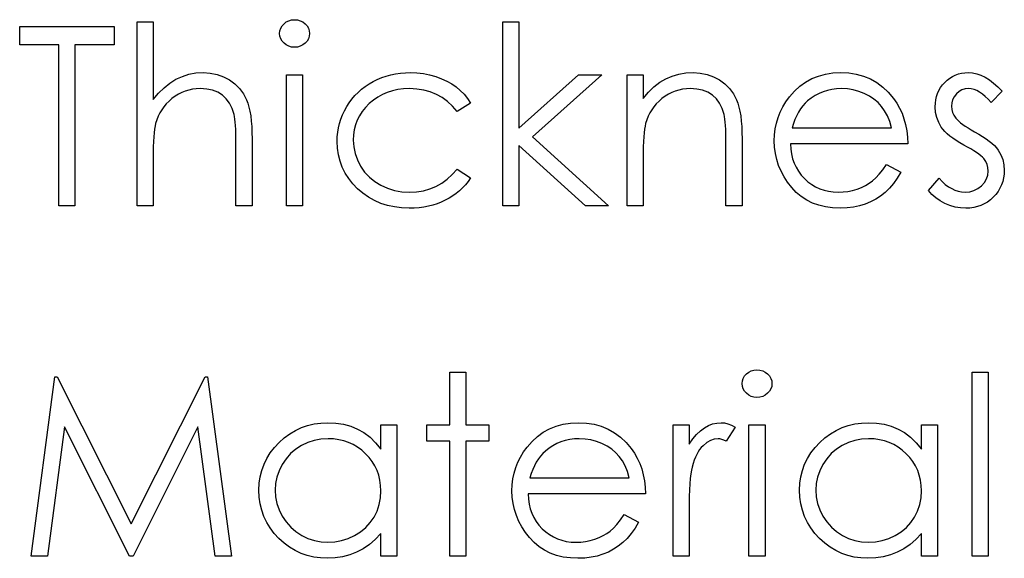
# Model space of a CAD drawing. Header units: inches. Extents: x 1694 to 2505, y -239 to -56.
# Tile 256 of 256: x 1856.741 to 1857.497, y -85.472 to -85.058. Entities that reach past the tile are written whole.
import ezdxf

# ---------------------------------------------------------------- set-up
doc = ezdxf.new("R2010")
doc.units = ezdxf.units.IN
doc.header["$LTSCALE"] = 0.5
doc.header["$MEASUREMENT"] = 0

msp = doc.modelspace()

# ---------------------------------------------------------------- linework, layer by layer
at = {"color": 7, "linetype": 'Continuous'}
for p, q in [((1856.83142, -85.05959), (1856.84378, -85.05959)), ((1856.83142, -85.20091), (1856.83142, -85.05959)), ((1856.84378, -85.05959), (1856.84378, -85.11924)), ((1856.94285, -85.06257), (1856.94432, -85.06094)), ((1856.94432, -85.06094), (1856.94608, -85.05959)), ((1856.94608, -85.05959), (1856.94804, -85.05859)), ((1856.94804, -85.05859), (1856.95011, -85.05801)), ((1856.95011, -85.05801), (1856.95238, -85.05782)), ((1856.95238, -85.05782), (1856.95467, -85.05801)), ((1856.95467, -85.05801), (1856.95679, -85.05859)), ((1856.95679, -85.05859), (1856.95875, -85.05959)), ((1856.95875, -85.05959), (1856.96052, -85.06094)), ((1856.96052, -85.06094), (1856.96201, -85.06257)), ((1857.11231, -85.05959), (1857.12467, -85.05959)), ((1857.11231, -85.20091), (1857.11231, -85.05959)), ((1857.12467, -85.05959), (1857.12467, -85.14129)), ((1856.74132, -85.07725), (1856.74132, -85.06312)), ((1856.74132, -85.06312), (1856.81375, -85.06312)), ((1856.81375, -85.06312), (1856.81375, -85.07725)), ((1856.94095, -85.06847), (1856.94117, -85.06635)), ((1856.94117, -85.07054), (1856.94095, -85.06847)), ((1856.94117, -85.06635), (1856.9418, -85.06439)), ((1856.9418, -85.06439), (1856.94285, -85.06257)), ((1856.96201, -85.06257), (1856.96306, -85.06439)), ((1856.96306, -85.06439), (1856.96369, -85.06635)), ((1856.96369, -85.06635), (1856.96391, -85.06847)), ((1856.96391, -85.06847), (1856.96369, -85.07054)), ((1856.9418, -85.07248), (1856.94117, -85.07054)), ((1856.94285, -85.07427), (1856.9418, -85.07248)), ((1856.94432, -85.0759), (1856.94285, -85.07427)), ((1856.94608, -85.07725), (1856.94432, -85.0759)), ((1856.96052, -85.0759), (1856.95875, -85.07725)), ((1856.96201, -85.07427), (1856.96052, -85.0759)), ((1856.96306, -85.07248), (1856.96201, -85.07427)), ((1856.96369, -85.07054), (1856.96306, -85.07248)), ((1856.77135, -85.07725), (1856.74132, -85.07725)), ((1856.77135, -85.20091), (1856.77135, -85.07725)), ((1856.81375, -85.07725), (1856.78372, -85.07725)), ((1856.78372, -85.07725), (1856.78372, -85.20091)), ((1856.94804, -85.07825), (1856.94608, -85.07725)), ((1856.95011, -85.07883), (1856.94804, -85.07825)), ((1856.95238, -85.07902), (1856.95011, -85.07883)), ((1856.95467, -85.07883), (1856.95238, -85.07902)), ((1856.95679, -85.07825), (1856.95467, -85.07883)), ((1856.95875, -85.07725), (1856.95679, -85.07825)), ((1856.86623, -85.10138), (1856.87133, -85.09975)), ((1856.87133, -85.09975), (1856.8766, -85.09878)), ((1856.8766, -85.09878), (1856.8821, -85.09845)), ((1856.8821, -85.09845), (1856.88767, -85.09881)), ((1856.88767, -85.09881), (1856.89292, -85.09986)), ((1856.89292, -85.09986), (1856.89783, -85.10165)), ((1857.02632, -85.10019), (1857.02997, -85.09942)), ((1857.02997, -85.09942), (1857.03369, -85.09889)), ((1857.03369, -85.09889), (1857.03753, -85.09856)), ((1857.03753, -85.09856), (1857.04148, -85.09845)), ((1857.04148, -85.09845), (1857.04642, -85.09864)), ((1857.04642, -85.09864), (1857.05131, -85.09922)), ((1857.05131, -85.09922), (1857.05608, -85.10016)), ((1857.24243, -85.10113), (1857.24754, -85.09964)), ((1857.24754, -85.09964), (1857.25286, -85.09875)), ((1857.25286, -85.09875), (1857.25838, -85.09845)), ((1857.25838, -85.09845), (1857.26396, -85.09881)), ((1857.26396, -85.09881), (1857.26921, -85.09986)), ((1857.26921, -85.09986), (1857.27412, -85.10165)), ((1857.35464, -85.1011), (1857.36002, -85.09961)), ((1857.36002, -85.09961), (1857.36571, -85.09875)), ((1857.36571, -85.09875), (1857.37172, -85.09845)), ((1857.37172, -85.09845), (1857.37791, -85.09875)), ((1857.37791, -85.09875), (1857.38379, -85.09969)), ((1857.38379, -85.09969), (1857.38933, -85.10124)), ((1857.45981, -85.10033), (1857.46215, -85.0995)), ((1857.46215, -85.0995), (1857.46461, -85.09892)), ((1857.46461, -85.09892), (1857.46718, -85.09856)), ((1857.46718, -85.09856), (1857.46988, -85.09845)), ((1857.46988, -85.09845), (1857.47308, -85.09867)), ((1857.47308, -85.09867), (1857.47628, -85.09933)), ((1857.47628, -85.09933), (1857.47951, -85.10047)), ((1856.85218, -85.11013), (1856.85665, -85.10654)), ((1856.85665, -85.10654), (1856.86134, -85.10364)), ((1856.86134, -85.10364), (1856.86623, -85.10138)), ((1856.89783, -85.10165), (1856.90241, -85.10414)), ((1856.90241, -85.10414), (1856.90655, -85.10723)), ((1856.90655, -85.10723), (1856.91014, -85.11079)), ((1856.94625, -85.10022), (1856.95861, -85.10022)), ((1856.94625, -85.20091), (1856.94625, -85.10022)), ((1856.95861, -85.10022), (1856.95861, -85.20091)), ((1857.00659, -85.10919), (1857.00957, -85.1072)), ((1857.00957, -85.1072), (1857.01269, -85.10538)), ((1857.01269, -85.10538), (1857.01595, -85.10375)), ((1857.01595, -85.10375), (1857.01931, -85.10234)), ((1857.01931, -85.10234), (1857.02276, -85.10116)), ((1857.02276, -85.10116), (1857.02632, -85.10019)), ((1857.05608, -85.10016), (1857.06077, -85.10151)), ((1857.06077, -85.10151), (1857.06524, -85.10317)), ((1857.06524, -85.10317), (1857.06939, -85.10505)), ((1857.06939, -85.10505), (1857.07314, -85.10717)), ((1857.07314, -85.10717), (1857.07656, -85.10952)), ((1857.12467, -85.14129), (1857.1705, -85.10022)), ((1857.18827, -85.10022), (1857.13511, -85.14792)), ((1857.1705, -85.10022), (1857.18827, -85.10022)), ((1857.2077, -85.10022), (1857.22007, -85.10022)), ((1857.20771, -85.20091), (1857.20771, -85.10022)), ((1857.22007, -85.10022), (1857.22007, -85.11838)), ((1857.22838, -85.10935), (1857.23285, -85.10593)), ((1857.23285, -85.10593), (1857.23754, -85.1032)), ((1857.23754, -85.1032), (1857.24243, -85.10113)), ((1857.27412, -85.10165), (1857.2787, -85.10414)), ((1857.2787, -85.10414), (1857.28284, -85.10723)), ((1857.28284, -85.10723), (1857.28643, -85.11082)), ((1857.34034, -85.109), (1857.34478, -85.10579)), ((1857.34478, -85.10579), (1857.34956, -85.10314)), ((1857.34956, -85.10314), (1857.35464, -85.1011)), ((1857.38933, -85.10124), (1857.39455, -85.10339)), ((1857.39455, -85.10339), (1857.39946, -85.10618)), ((1857.39946, -85.10618), (1857.40405, -85.1096)), ((1857.44995, -85.10792), (1857.45163, -85.10599)), ((1857.45163, -85.10599), (1857.45351, -85.10422)), ((1857.45351, -85.10422), (1857.4555, -85.1027)), ((1857.4555, -85.1027), (1857.4576, -85.1014)), ((1857.4576, -85.1014), (1857.45981, -85.10033)), ((1857.47951, -85.10047), (1857.48274, -85.10204)), ((1857.48274, -85.10204), (1857.48595, -85.10405)), ((1857.48595, -85.10405), (1857.48918, -85.10651)), ((1857.48918, -85.10651), (1857.49243, -85.10941)), ((1856.84378, -85.11924), (1856.84787, -85.11435)), ((1856.84787, -85.11435), (1856.85218, -85.11013)), ((1856.86578, -85.11383), (1856.86322, -85.11512)), ((1856.86846, -85.11272), (1856.86578, -85.11383)), ((1856.87119, -85.11189), (1856.86846, -85.11272)), ((1856.87404, -85.11129), (1856.87119, -85.11189)), ((1856.87694, -85.11093), (1856.87404, -85.11129)), ((1856.87992, -85.11082), (1856.87694, -85.11093)), ((1856.88494, -85.11112), (1856.87992, -85.11082)), ((1856.88947, -85.11206), (1856.88494, -85.11112)), ((1856.89347, -85.11361), (1856.88947, -85.11206)), ((1856.89698, -85.11579), (1856.89347, -85.11361)), ((1856.91014, -85.11079), (1856.91312, -85.11487)), ((1856.91312, -85.11487), (1856.91553, -85.11943)), ((1856.99875, -85.11614), (1857.00121, -85.11366)), ((1857.00121, -85.11366), (1857.0038, -85.11134)), ((1857.0038, -85.11134), (1857.00659, -85.10919)), ((1857.02359, -85.11369), (1857.01984, -85.11532)), ((1857.02754, -85.11245), (1857.02359, -85.11369)), ((1857.03168, -85.11153), (1857.02754, -85.11245)), ((1857.03604, -85.11101), (1857.03168, -85.11153)), ((1857.04057, -85.11082), (1857.03604, -85.11101)), ((1857.04623, -85.11109), (1857.04057, -85.11082)), ((1857.05155, -85.11192), (1857.04623, -85.11109)), ((1857.05661, -85.1133), (1857.05155, -85.11192)), ((1857.06135, -85.11523), (1857.05661, -85.1133)), ((1857.07656, -85.10952), (1857.07968, -85.11214)), ((1857.07968, -85.11214), (1857.08255, -85.1151)), ((1857.22007, -85.11838), (1857.22413, -85.11352)), ((1857.22413, -85.11352), (1857.22838, -85.10935)), ((1857.2421, -85.11383), (1857.2395, -85.11512)), ((1857.24478, -85.11272), (1857.2421, -85.11383)), ((1857.24751, -85.11189), (1857.24478, -85.11272)), ((1857.25035, -85.11129), (1857.24751, -85.11189)), ((1857.25325, -85.11093), (1857.25035, -85.11129)), ((1857.25623, -85.11082), (1857.25325, -85.11093)), ((1857.26126, -85.11112), (1857.25623, -85.11082)), ((1857.26578, -85.11206), (1857.26126, -85.11112)), ((1857.26981, -85.11361), (1857.26578, -85.11206)), ((1857.27335, -85.11579), (1857.26981, -85.11361)), ((1857.28643, -85.11082), (1857.28941, -85.1149)), ((1857.28941, -85.1149), (1857.29181, -85.11948)), ((1857.33236, -85.11722), (1857.3362, -85.11283)), ((1857.3362, -85.11283), (1857.34034, -85.109)), ((1857.35513, -85.11452), (1857.3521, -85.11612)), ((1857.35834, -85.11316), (1857.35513, -85.11452)), ((1857.36162, -85.11214), (1857.35834, -85.11316)), ((1857.36507, -85.1114), (1857.36162, -85.11214)), ((1857.36866, -85.11096), (1857.36507, -85.1114)), ((1857.37236, -85.11082), (1857.36866, -85.11096)), ((1857.37689, -85.11104), (1857.37236, -85.11082)), ((1857.3813, -85.11176), (1857.37689, -85.11104)), ((1857.38564, -85.11292), (1857.3813, -85.11176)), ((1857.38983, -85.11457), (1857.38564, -85.11292)), ((1857.39378, -85.11659), (1857.38983, -85.11457)), ((1857.40405, -85.1096), (1857.40833, -85.11363)), ((1857.40833, -85.11363), (1857.41227, -85.11827)), ((1857.44545, -85.11689), (1857.44622, -85.11446)), ((1857.44622, -85.11446), (1857.44725, -85.11217)), ((1857.44725, -85.11217), (1857.44849, -85.10999)), ((1857.44849, -85.10999), (1857.44995, -85.10792)), ((1857.46063, -85.1149), (1857.45895, -85.11703)), ((1857.46265, -85.11311), (1857.46063, -85.1149)), ((1857.46488, -85.11184), (1857.46265, -85.11311)), ((1857.46729, -85.11107), (1857.46488, -85.11184)), ((1857.46988, -85.11082), (1857.46729, -85.11107)), ((1857.47201, -85.11098), (1857.46988, -85.11082)), ((1857.47416, -85.11148), (1857.47201, -85.11098)), ((1857.47631, -85.11231), (1857.47416, -85.11148)), ((1857.47849, -85.11347), (1857.47631, -85.11231)), ((1857.48065, -85.11496), (1857.47849, -85.11347)), ((1857.48285, -85.11678), (1857.48065, -85.11496)), ((1857.49566, -85.11278), (1857.48727, -85.12142)), ((1857.49243, -85.10941), (1857.49566, -85.11278)), ((1856.85391, -85.12255), (1856.85204, -85.12476)), ((1856.85598, -85.12048), (1856.85391, -85.12255)), ((1856.85828, -85.11849), (1856.85598, -85.12048)), ((1856.86071, -85.1167), (1856.85828, -85.11849)), ((1856.86322, -85.11512), (1856.86071, -85.1167)), ((1856.89998, -85.11857), (1856.89698, -85.11579)), ((1856.90247, -85.12197), (1856.89998, -85.11857)), ((1856.90446, -85.126), (1856.90247, -85.12197)), ((1856.91553, -85.11943), (1856.91652, -85.122)), ((1856.91652, -85.122), (1856.91737, -85.12492)), ((1856.99246, -85.12465), (1856.99439, -85.12164)), ((1856.99439, -85.12164), (1856.99649, -85.11882)), ((1856.99649, -85.11882), (1856.99875, -85.11614)), ((1857.00973, -85.12233), (1857.00686, -85.12528)), ((1857.01291, -85.11962), (1857.00973, -85.12233)), ((1857.01628, -85.1173), (1857.01291, -85.11962)), ((1857.01984, -85.11532), (1857.01628, -85.1173)), ((1857.06577, -85.11772), (1857.06135, -85.11523)), ((1857.06988, -85.12075), (1857.06577, -85.11772)), ((1857.07372, -85.12434), (1857.06988, -85.12075)), ((1857.08758, -85.12205), (1857.07722, -85.12848)), ((1857.08255, -85.1151), (1857.0852, -85.11841)), ((1857.0852, -85.11841), (1857.08758, -85.12205)), ((1857.2302, -85.12255), (1857.22832, -85.12476)), ((1857.23227, -85.12048), (1857.2302, -85.12255)), ((1857.23456, -85.11849), (1857.23227, -85.12048)), ((1857.23699, -85.1167), (1857.23456, -85.11849)), ((1857.2395, -85.11512), (1857.23699, -85.1167)), ((1857.27635, -85.11857), (1857.27335, -85.11579)), ((1857.27884, -85.12197), (1857.27635, -85.11857)), ((1857.2808, -85.126), (1857.27884, -85.12197)), ((1857.29181, -85.11948), (1857.29281, -85.12205)), ((1857.29281, -85.12205), (1857.29366, -85.12498)), ((1857.32728, -85.12487), (1857.32966, -85.12098)), ((1857.32966, -85.12098), (1857.33236, -85.11722)), ((1857.34448, -85.12208), (1857.34268, -85.12412)), ((1857.34641, -85.12026), (1857.34448, -85.12208)), ((1857.3492, -85.11805), (1857.34641, -85.12026)), ((1857.3521, -85.11612), (1857.3492, -85.11805)), ((1857.39731, -85.1189), (1857.39378, -85.11659)), ((1857.40046, -85.12153), (1857.39731, -85.1189)), ((1857.40316, -85.12445), (1857.40046, -85.12153)), ((1857.41227, -85.11827), (1857.41481, -85.12189)), ((1857.41481, -85.12189), (1857.41699, -85.1257)), ((1857.44443, -85.12487), (1857.44454, -85.12208)), ((1857.44454, -85.12208), (1857.44487, -85.11943)), ((1857.44487, -85.11943), (1857.44545, -85.11689)), ((1857.45705, -85.12175), (1857.4568, -85.12437)), ((1857.45776, -85.11929), (1857.45705, -85.12175)), ((1857.45895, -85.11703), (1857.45776, -85.11929)), ((1857.48506, -85.11893), (1857.48285, -85.11678)), ((1857.48727, -85.12142), (1857.48506, -85.11893)), ((1856.84889, -85.1295), (1856.84762, -85.13204)), ((1856.85035, -85.12708), (1856.84889, -85.1295)), ((1856.85204, -85.12476), (1856.85035, -85.12708)), ((1856.90595, -85.13064), (1856.90446, -85.126)), ((1856.91737, -85.12492), (1856.91809, -85.12815)), ((1856.91809, -85.12815), (1856.9187, -85.13174)), ((1856.98925, -85.13094), (1856.99074, -85.12777)), ((1856.99074, -85.12777), (1856.99246, -85.12465)), ((1857.00438, -85.1284), (1857.00225, -85.13166)), ((1857.00686, -85.12528), (1857.00438, -85.1284)), ((1857.07722, -85.12848), (1857.07372, -85.12434)), ((1857.22518, -85.1295), (1857.22391, -85.13204)), ((1857.22664, -85.12708), (1857.22518, -85.1295)), ((1857.22832, -85.12476), (1857.22664, -85.12708)), ((1857.28221, -85.13064), (1857.2808, -85.126)), ((1857.29366, -85.12498), (1857.29438, -85.12821)), ((1857.29438, -85.12821), (1857.29499, -85.1318)), ((1857.32367, -85.13301), (1857.32529, -85.12887)), ((1857.32529, -85.12887), (1857.32728, -85.12487)), ((1857.33946, -85.12881), (1857.33802, -85.13152)), ((1857.341, -85.12636), (1857.33946, -85.12881)), ((1857.34268, -85.12412), (1857.341, -85.12636)), ((1857.40554, -85.12777), (1857.40316, -85.12445)), ((1857.40761, -85.1316), (1857.40554, -85.12777)), ((1857.41699, -85.1257), (1857.41887, -85.12975)), ((1857.41887, -85.12975), (1857.42039, -85.134)), ((1857.44471, -85.12912), (1857.44443, -85.12487)), ((1857.44559, -85.13309), (1857.44471, -85.12912)), ((1857.4568, -85.12437), (1857.45702, -85.12674)), ((1857.45702, -85.12674), (1857.45765, -85.12904)), ((1857.45765, -85.12904), (1857.45873, -85.1313)), ((1856.84569, -85.13748), (1856.84525, -85.1395)), ((1856.84654, -85.13472), (1856.84569, -85.13748)), ((1856.84762, -85.13204), (1856.84654, -85.13472)), ((1856.90628, -85.13224), (1856.90595, -85.13064)), ((1856.90658, -85.13422), (1856.90628, -85.13224)), ((1856.90683, -85.13654), (1856.90658, -85.13422)), ((1856.90702, -85.13922), (1856.90683, -85.13654)), ((1856.9187, -85.13174), (1856.91914, -85.13569)), ((1856.91914, -85.13569), (1856.91947, -85.13994)), ((1856.98613, -85.14088), (1856.98696, -85.13751)), ((1856.98696, -85.13751), (1856.98798, -85.1342)), ((1856.98798, -85.1342), (1856.98925, -85.13094)), ((1857.00054, -85.13508), (1856.99919, -85.13864)), ((1857.00225, -85.13166), (1857.00054, -85.13508)), ((1857.22198, -85.13748), (1857.22153, -85.13952)), ((1857.22283, -85.13472), (1857.22198, -85.13748)), ((1857.22391, -85.13204), (1857.22283, -85.13472)), ((1857.28254, -85.13224), (1857.28221, -85.13064)), ((1857.28284, -85.13422), (1857.28254, -85.13224)), ((1857.28309, -85.13654), (1857.28284, -85.13422)), ((1857.28331, -85.13922), (1857.28309, -85.13654)), ((1857.29499, -85.1318), (1857.29543, -85.13572)), ((1857.29543, -85.13572), (1857.29576, -85.13997)), ((1857.32149, -85.14168), (1857.3224, -85.13729)), ((1857.3224, -85.13729), (1857.32367, -85.13301)), ((1857.33551, -85.13751), (1857.33443, -85.14085)), ((1857.33669, -85.13442), (1857.33551, -85.13751)), ((1857.33802, -85.13152), (1857.33669, -85.13442)), ((1857.4094, -85.13596), (1857.40761, -85.1316)), ((1857.41086, -85.14085), (1857.4094, -85.13596)), ((1857.42039, -85.134), (1857.4216, -85.13848)), ((1857.44703, -85.13687), (1857.44559, -85.13309)), ((1857.44904, -85.14038), (1857.44703, -85.13687)), ((1857.45873, -85.1313), (1857.46022, -85.13351)), ((1857.46022, -85.13351), (1857.46119, -85.13464)), ((1857.46119, -85.13464), (1857.4624, -85.1358)), ((1857.4624, -85.1358), (1857.46384, -85.13704)), ((1857.46384, -85.13704), (1857.46552, -85.13831)), ((1856.84453, -85.14469), (1856.84425, -85.14789)), ((1856.84486, -85.1419), (1856.84453, -85.14469)), ((1856.84525, -85.1395), (1856.84486, -85.1419)), ((1856.90719, -85.14228), (1856.90702, -85.13922)), ((1856.9073, -85.14568), (1856.90719, -85.14228)), ((1856.91947, -85.13994), (1856.91969, -85.14455)), ((1856.91969, -85.14455), (1856.91975, -85.14949)), ((1856.98522, -85.14783), (1856.98558, -85.14433)), ((1856.98558, -85.14433), (1856.98613, -85.14088)), ((1856.99825, -85.14237), (1856.99767, -85.14626)), ((1856.99919, -85.13864), (1856.99825, -85.14237)), ((1857.22082, -85.14474), (1857.22054, -85.14794)), ((1857.22115, -85.14195), (1857.22082, -85.14474)), ((1857.22153, -85.13952), (1857.22115, -85.14195)), ((1857.28348, -85.14228), (1857.28331, -85.13922)), ((1857.28359, -85.14568), (1857.28348, -85.14228)), ((1857.29576, -85.13997), (1857.29598, -85.14458)), ((1857.29598, -85.14458), (1857.29604, -85.14949)), ((1857.32096, -85.1462), (1857.32149, -85.14168)), ((1857.33443, -85.14085), (1857.41086, -85.14085)), ((1857.4216, -85.13848), (1857.42249, -85.14317)), ((1857.42249, -85.14317), (1857.42301, -85.14808)), ((1857.45031, -85.14206), (1857.44904, -85.14038)), ((1857.45186, -85.14378), (1857.45031, -85.14206)), ((1857.45362, -85.14549), (1857.45186, -85.14378)), ((1857.46552, -85.13831), (1857.46745, -85.13963)), ((1857.46745, -85.13963), (1857.4696, -85.14099)), ((1857.4696, -85.14099), (1857.47198, -85.14242)), ((1857.47198, -85.14242), (1857.4746, -85.14389)), ((1857.4746, -85.14389), (1857.4778, -85.14571)), ((1856.84406, -85.15145), (1856.84389, -85.15542)), ((1856.84425, -85.14789), (1856.84406, -85.15145)), ((1856.90735, -85.14943), (1856.9073, -85.14568)), ((1856.90738, -85.15355), (1856.90735, -85.14943)), ((1856.91975, -85.14949), (1856.91975, -85.20091)), ((1856.98511, -85.15139), (1856.98522, -85.14783)), ((1856.98536, -85.15664), (1856.98511, -85.15139)), ((1856.99767, -85.14626), (1856.99748, -85.15029)), ((1856.99748, -85.15029), (1856.99784, -85.15556)), ((1857.13511, -85.14792), (1857.19357, -85.20091)), ((1857.22035, -85.1515), (1857.22018, -85.15545)), ((1857.22054, -85.14794), (1857.22035, -85.1515)), ((1857.28364, -85.14943), (1857.28359, -85.14568)), ((1857.28367, -85.15355), (1857.28364, -85.14943)), ((1857.29604, -85.14949), (1857.29604, -85.20091)), ((1857.32077, -85.15084), (1857.32096, -85.1462)), ((1857.32099, -85.15578), (1857.32077, -85.15084)), ((1857.42301, -85.14808), (1857.42323, -85.15322)), ((1857.45566, -85.1472), (1857.45362, -85.14549)), ((1857.45798, -85.14891), (1857.45566, -85.1472)), ((1857.46052, -85.15065), (1857.45798, -85.14891)), ((1857.46334, -85.15239), (1857.46052, -85.15065)), ((1857.4664, -85.15413), (1857.46334, -85.15239)), ((1857.4778, -85.14571), (1857.48073, -85.1475)), ((1857.48073, -85.1475), (1857.48341, -85.1493)), ((1857.48341, -85.1493), (1857.48581, -85.15106)), ((1857.48581, -85.15106), (1857.48793, -85.15283)), ((1856.84381, -85.15976), (1856.84378, -85.16451)), ((1856.84389, -85.15542), (1856.84381, -85.15976)), ((1856.90738, -85.20091), (1856.90738, -85.15355)), ((1856.98611, -85.16169), (1856.98536, -85.15664)), ((1856.99784, -85.15556), (1856.99889, -85.16067)), ((1857.17582, -85.20091), (1857.12467, -85.15451)), ((1857.12467, -85.15451), (1857.12467, -85.20091)), ((1857.2201, -85.15979), (1857.22007, -85.16451)), ((1857.22018, -85.15545), (1857.2201, -85.15979)), ((1857.28367, -85.20091), (1857.28367, -85.15355)), ((1857.3216, -85.16061), (1857.32099, -85.15578)), ((1857.42323, -85.15322), (1857.33313, -85.15322)), ((1857.33313, -85.15322), (1857.33338, -85.15719)), ((1857.33338, -85.15719), (1857.33393, -85.161)), ((1857.46925, -85.15567), (1857.4664, -85.15413)), ((1857.47181, -85.15714), (1857.46925, -85.15567)), ((1857.47413, -85.15852), (1857.47181, -85.15714)), ((1857.47617, -85.15984), (1857.47413, -85.15852)), ((1857.47794, -85.16111), (1857.47617, -85.15984)), ((1857.48793, -85.15283), (1857.48981, -85.15457)), ((1857.48981, -85.15457), (1857.49141, -85.15631)), ((1857.49141, -85.15631), (1857.49274, -85.15802)), ((1857.49274, -85.15802), (1857.49478, -85.16158)), ((1856.84378, -85.16451), (1856.84378, -85.20091)), ((1856.98732, -85.16652), (1856.98611, -85.16169)), ((1856.98906, -85.17119), (1856.98732, -85.16652)), ((1856.99889, -85.16067), (1857.00065, -85.16564)), ((1857.00065, -85.16564), (1857.00311, -85.17044)), ((1857.22007, -85.16451), (1857.22007, -85.20091)), ((1857.32264, -85.16528), (1857.3216, -85.16061)), ((1857.32414, -85.16983), (1857.32264, -85.16528)), ((1857.33393, -85.161), (1857.33482, -85.16462)), ((1857.33482, -85.16462), (1857.33603, -85.16804)), ((1857.47946, -85.16232), (1857.47794, -85.16111)), ((1857.4807, -85.16346), (1857.47946, -85.16232)), ((1857.48167, -85.16451), (1857.4807, -85.16346)), ((1857.48316, -85.16669), (1857.48167, -85.16451)), ((1857.48421, -85.169), (1857.48316, -85.16669)), ((1857.49478, -85.16158), (1857.49627, -85.16536)), ((1857.49627, -85.16536), (1857.49712, -85.16936)), ((1856.99127, -85.17563), (1856.98906, -85.17119)), ((1857.00311, -85.17044), (1857.0062, -85.17488)), ((1857.0062, -85.17488), (1857.00982, -85.17883)), ((1857.07355, -85.17679), (1857.07722, -85.17265)), ((1857.07722, -85.17265), (1857.08758, -85.17944)), ((1857.32601, -85.17428), (1857.32414, -85.16983)), ((1857.3283, -85.17858), (1857.32601, -85.17428)), ((1857.33603, -85.16804), (1857.33752, -85.17127)), ((1857.33752, -85.17127), (1857.33934, -85.17433)), ((1857.33934, -85.17433), (1857.3415, -85.1772)), ((1857.4014, -85.1766), (1857.40413, -85.17317)), ((1857.40413, -85.17317), (1857.40695, -85.16912)), ((1857.40694, -85.16912), (1857.41793, -85.17488)), ((1857.41793, -85.17488), (1857.41523, -85.17949)), ((1857.48484, -85.17149), (1857.48421, -85.169)), ((1857.48473, -85.17729), (1857.48506, -85.17411)), ((1857.48506, -85.17411), (1857.48484, -85.17149)), ((1857.49712, -85.16936), (1857.49743, -85.17359)), ((1857.49743, -85.17359), (1857.49729, -85.17657)), ((1856.99397, -85.17985), (1856.99127, -85.17563)), ((1856.99715, -85.18391), (1856.99397, -85.17985)), ((1857.00982, -85.17883), (1857.01393, -85.18223)), ((1857.01393, -85.18223), (1857.0186, -85.1851)), ((1857.06544, -85.18341), (1857.06961, -85.18038)), ((1857.06961, -85.18038), (1857.07355, -85.17679)), ((1857.0857, -85.18212), (1857.08366, -85.18466)), ((1857.08758, -85.17944), (1857.0857, -85.18212)), ((1857.33104, -85.18275), (1857.3283, -85.17858)), ((1857.33418, -85.18678), (1857.33104, -85.18275)), ((1857.3415, -85.1772), (1857.34395, -85.17991)), ((1857.34395, -85.17991), (1857.34666, -85.18234)), ((1857.34666, -85.18234), (1857.3495, -85.18446)), ((1857.39367, -85.18355), (1857.39626, -85.1817)), ((1857.39626, -85.1817), (1857.39877, -85.17947)), ((1857.39877, -85.17947), (1857.4014, -85.1766)), ((1857.41523, -85.17949), (1857.41233, -85.18363)), ((1857.43913, -85.18904), (1857.44733, -85.17971)), ((1857.44733, -85.17971), (1857.4497, -85.1822)), ((1857.4497, -85.1822), (1857.4521, -85.18435)), ((1857.47987, -85.18548), (1857.48214, -85.18297)), ((1857.48214, -85.18297), (1857.48376, -85.18021)), ((1857.48376, -85.18021), (1857.48473, -85.17729)), ((1857.49624, -85.1822), (1857.49533, -85.18482)), ((1857.4969, -85.17944), (1857.49624, -85.1822)), ((1857.49729, -85.17657), (1857.4969, -85.17944)), ((1857.00085, -85.18775), (1856.99715, -85.18391)), ((1857.0049, -85.19125), (1857.00085, -85.18775)), ((1857.0186, -85.1851), (1857.02367, -85.18739)), ((1857.02367, -85.18739), (1857.02903, -85.18902)), ((1857.02903, -85.18902), (1857.03469, -85.18998)), ((1857.03469, -85.18998), (1857.04065, -85.19031)), ((1857.04065, -85.19031), (1857.04612, -85.19004)), ((1857.04612, -85.19004), (1857.05133, -85.18921)), ((1857.05133, -85.18921), (1857.05627, -85.18783)), ((1857.05627, -85.18783), (1857.06099, -85.1859)), ((1857.06099, -85.1859), (1857.06544, -85.18341)), ((1857.0791, -85.18924), (1857.07662, -85.19131)), ((1857.08145, -85.18703), (1857.0791, -85.18924)), ((1857.08366, -85.18466), (1857.08145, -85.18703)), ((1857.33769, -85.19051), (1857.33418, -85.18678)), ((1857.34155, -85.19374), (1857.33769, -85.19051)), ((1857.3495, -85.18446), (1857.35251, -85.18626)), ((1857.35251, -85.18626), (1857.35569, -85.18772)), ((1857.35569, -85.18772), (1857.359, -85.18885)), ((1857.359, -85.18885), (1857.36248, -85.18965)), ((1857.36248, -85.18965), (1857.36609, -85.19015)), ((1857.36609, -85.19015), (1857.36987, -85.19031)), ((1857.36987, -85.19031), (1857.37357, -85.19018)), ((1857.37357, -85.19018), (1857.37719, -85.18973)), ((1857.37719, -85.18973), (1857.38078, -85.18899)), ((1857.38078, -85.18899), (1857.38431, -85.18797)), ((1857.38431, -85.18797), (1857.38771, -85.1867)), ((1857.38771, -85.1867), (1857.39082, -85.18521)), ((1857.39082, -85.18521), (1857.39367, -85.18355)), ((1857.40592, -85.19054), (1857.40242, -85.19332)), ((1857.40924, -85.18733), (1857.40592, -85.19054)), ((1857.41233, -85.18363), (1857.40924, -85.18733)), ((1857.44181, -85.19205), (1857.43913, -85.18904)), ((1857.4521, -85.18435), (1857.45456, -85.18617)), ((1857.45456, -85.18617), (1857.45702, -85.18766)), ((1857.45702, -85.18766), (1857.45953, -85.18882)), ((1857.45953, -85.18882), (1857.4621, -85.18965)), ((1857.4621, -85.18965), (1857.46466, -85.19015)), ((1857.46466, -85.19015), (1857.46729, -85.19031)), ((1857.46729, -85.19031), (1857.47085, -85.19001)), ((1857.47085, -85.19001), (1857.47413, -85.1891)), ((1857.47413, -85.1891), (1857.47714, -85.18761)), ((1857.47714, -85.18761), (1857.47987, -85.18548)), ((1857.49268, -85.18976), (1857.49097, -85.19205)), ((1857.49412, -85.18736), (1857.49268, -85.18976)), ((1857.49533, -85.18482), (1857.49412, -85.18736)), ((1857.00921, -85.19429), (1857.0049, -85.19125)), ((1857.01379, -85.19686), (1857.00921, -85.19429)), ((1857.01862, -85.19895), (1857.01379, -85.19686)), ((1857.06508, -85.19802), (1857.06188, -85.19926)), ((1857.06817, -85.19658), (1857.06508, -85.19802)), ((1857.07112, -85.19498), (1857.06817, -85.19658)), ((1857.07394, -85.19321), (1857.07112, -85.19498)), ((1857.07662, -85.19131), (1857.07394, -85.19321)), ((1857.34572, -85.19647), (1857.34155, -85.19374)), ((1857.35019, -85.19871), (1857.34572, -85.19647)), ((1857.39477, -85.19785), (1857.39063, -85.19959)), ((1857.39872, -85.19575), (1857.39477, -85.19785)), ((1857.40242, -85.19332), (1857.39872, -85.19575)), ((1857.44482, -85.19473), (1857.44181, -85.19205)), ((1857.44816, -85.19708), (1857.44482, -85.19473)), ((1857.45183, -85.19906), (1857.44816, -85.19708)), ((1857.48451, -85.19793), (1857.48208, -85.19937)), ((1857.4868, -85.19622), (1857.48451, -85.19793)), ((1857.48898, -85.19423), (1857.4868, -85.19622)), ((1857.49097, -85.19205), (1857.48898, -85.19423)), ((1856.78372, -85.20091), (1856.77135, -85.20091)), ((1856.84378, -85.20091), (1856.83142, -85.20091)), ((1856.91975, -85.20091), (1856.90738, -85.20091)), ((1856.95861, -85.20091), (1856.94625, -85.20091)), ((1857.0237, -85.20058), (1857.01862, -85.19895)), ((1857.02903, -85.20174), (1857.0237, -85.20058)), ((1857.03461, -85.20246), (1857.02903, -85.20174)), ((1857.04046, -85.20268), (1857.03461, -85.20246)), ((1857.04429, -85.2026), (1857.04046, -85.20268)), ((1857.04802, -85.20229), (1857.04429, -85.2026)), ((1857.05166, -85.20183), (1857.04802, -85.20229)), ((1857.05517, -85.20116), (1857.05166, -85.20183)), ((1857.05859, -85.20031), (1857.05517, -85.20116)), ((1857.06188, -85.19926), (1857.05859, -85.20031)), ((1857.12467, -85.20091), (1857.11231, -85.20091)), ((1857.19357, -85.20091), (1857.17582, -85.20091)), ((1857.22007, -85.20091), (1857.20771, -85.20091)), ((1857.29604, -85.20091), (1857.28367, -85.20091)), ((1857.35502, -85.20044), (1857.35019, -85.19871)), ((1857.36016, -85.20169), (1857.35502, -85.20044)), ((1857.36562, -85.20243), (1857.36016, -85.20169)), ((1857.37142, -85.20268), (1857.36562, -85.20243)), ((1857.37664, -85.20249), (1857.37142, -85.20268)), ((1857.38158, -85.20191), (1857.37664, -85.20249)), ((1857.38624, -85.20094), (1857.38158, -85.20191)), ((1857.39063, -85.19959), (1857.38624, -85.20094)), ((1857.45572, -85.20064), (1857.45183, -85.19906)), ((1857.45969, -85.20177), (1857.45572, -85.20064)), ((1857.46375, -85.20246), (1857.45969, -85.20177)), ((1857.46792, -85.20268), (1857.46375, -85.20246)), ((1857.47101, -85.20254), (1857.46792, -85.20268)), ((1857.47397, -85.20216), (1857.47101, -85.20254)), ((1857.47681, -85.20149), (1857.47397, -85.20216)), ((1857.47951, -85.20056), (1857.47681, -85.20149)), ((1857.48208, -85.19937), (1857.47951, -85.20056)), ((1856.75015, -85.46994), (1856.76834, -85.33215)), ((1856.76834, -85.33215), (1856.77011, -85.33215)), ((1856.77011, -85.33215), (1856.827, -85.44521)), ((1856.827, -85.44521), (1856.88375, -85.33215)), ((1856.88375, -85.33215), (1856.88555, -85.33215)), ((1856.88555, -85.33215), (1856.90385, -85.46994)), ((1857.07168, -85.32861), (1857.08404, -85.32861)), ((1857.07168, -85.36925), (1857.07168, -85.32861)), ((1857.08404, -85.32861), (1857.08404, -85.36925)), ((1857.29626, -85.33538), (1857.29689, -85.33342)), ((1857.29689, -85.33342), (1857.29794, -85.3316)), ((1857.29794, -85.3316), (1857.2994, -85.32997)), ((1857.2994, -85.32997), (1857.30117, -85.32861)), ((1857.30117, -85.32861), (1857.30313, -85.32762)), ((1857.30313, -85.32762), (1857.3052, -85.32704)), ((1857.3052, -85.32704), (1857.30746, -85.32685)), ((1857.30746, -85.32685), (1857.30975, -85.32704)), ((1857.30975, -85.32704), (1857.31188, -85.32762)), ((1857.31188, -85.32762), (1857.31384, -85.32861)), ((1857.31384, -85.32861), (1857.31561, -85.32997)), ((1857.31561, -85.32997), (1857.3171, -85.3316)), ((1857.3171, -85.3316), (1857.31815, -85.33342)), ((1857.31815, -85.33342), (1857.31878, -85.33538)), ((1857.4727, -85.32861), (1857.48506, -85.32861)), ((1857.4727, -85.46994), (1857.4727, -85.32861)), ((1857.48506, -85.32861), (1857.48506, -85.46994)), ((1857.29604, -85.3375), (1857.29626, -85.33538)), ((1857.29626, -85.33957), (1857.29604, -85.3375)), ((1857.29689, -85.34151), (1857.29626, -85.33957)), ((1857.29794, -85.3433), (1857.29689, -85.34151)), ((1857.31815, -85.34151), (1857.3171, -85.3433)), ((1857.31878, -85.33957), (1857.31815, -85.34151)), ((1857.31878, -85.33538), (1857.319, -85.3375)), ((1857.319, -85.3375), (1857.31878, -85.33957)), ((1857.2994, -85.34493), (1857.29794, -85.3433)), ((1857.30117, -85.34628), (1857.2994, -85.34493)), ((1857.30313, -85.34727), (1857.30117, -85.34628)), ((1857.3052, -85.34785), (1857.30313, -85.34727)), ((1857.30746, -85.34805), (1857.3052, -85.34785)), ((1857.30975, -85.34785), (1857.30746, -85.34805)), ((1857.31188, -85.34727), (1857.30975, -85.34785)), ((1857.31384, -85.34628), (1857.31188, -85.34727)), ((1857.31561, -85.34493), (1857.31384, -85.34628)), ((1857.3171, -85.3433), (1857.31561, -85.34493)), ((1856.77577, -85.37057), (1856.7626, -85.46994)), ((1856.8257, -85.46994), (1856.77577, -85.37057)), ((1856.87823, -85.37079), (1856.82849, -85.46994)), ((1856.89143, -85.46994), (1856.87823, -85.37079)), ((1856.95309, -85.37341), (1856.95768, -85.37129)), ((1856.95768, -85.37129), (1856.96245, -85.36961)), ((1856.96245, -85.36961), (1856.96742, -85.36842)), ((1856.96742, -85.36842), (1856.97258, -85.36773)), ((1856.97258, -85.36773), (1856.97794, -85.36748)), ((1856.97794, -85.36748), (1856.98409, -85.36778)), ((1856.98409, -85.36778), (1856.98994, -85.36869)), ((1856.98994, -85.36869), (1856.99549, -85.37024)), ((1856.99549, -85.37024), (1857.00074, -85.37237)), ((1857.01868, -85.38788), (1857.01868, -85.36925)), ((1857.01868, -85.36925), (1857.03104, -85.36925)), ((1857.03104, -85.36925), (1857.03104, -85.46994)), ((1857.05401, -85.38161), (1857.05401, -85.36925)), ((1857.05401, -85.36925), (1857.07168, -85.36925)), ((1857.08404, -85.36925), (1857.10171, -85.36925)), ((1857.10171, -85.36925), (1857.10171, -85.38161)), ((1857.14816, -85.37217), (1857.15324, -85.37013)), ((1857.15324, -85.37013), (1857.15863, -85.36864)), ((1857.15863, -85.36864), (1857.16431, -85.36778)), ((1857.16431, -85.36778), (1857.17033, -85.36748)), ((1857.17033, -85.36748), (1857.17651, -85.36778)), ((1857.17651, -85.36778), (1857.18239, -85.36872)), ((1857.18239, -85.36872), (1857.18794, -85.37027)), ((1857.18794, -85.37027), (1857.19316, -85.37242)), ((1857.24304, -85.36925), (1857.2554, -85.36925)), ((1857.24304, -85.46994), (1857.24304, -85.36925)), ((1857.2554, -85.36925), (1857.2554, -85.38407)), ((1857.26407, -85.37366), (1857.26711, -85.3714)), ((1857.26711, -85.3714), (1857.27023, -85.36969)), ((1857.27023, -85.36969), (1857.27343, -85.36845)), ((1857.27343, -85.36845), (1857.27666, -85.36773)), ((1857.27666, -85.36773), (1857.27997, -85.36748)), ((1857.27997, -85.36748), (1857.28254, -85.3677)), ((1857.28254, -85.3677), (1857.28519, -85.36834)), ((1857.29074, -85.37093), (1857.28395, -85.38164)), ((1857.28519, -85.36834), (1857.28792, -85.36941)), ((1857.28792, -85.36941), (1857.29074, -85.37093)), ((1857.30133, -85.36925), (1857.3137, -85.36925)), ((1857.30134, -85.46994), (1857.30134, -85.36925)), ((1857.3137, -85.36925), (1857.3137, -85.46994)), ((1857.36825, -85.37341), (1857.37283, -85.37129)), ((1857.37283, -85.37129), (1857.3776, -85.36961)), ((1857.3776, -85.36961), (1857.38257, -85.36842)), ((1857.38257, -85.36842), (1857.38773, -85.36773)), ((1857.38773, -85.36773), (1857.39309, -85.36748)), ((1857.39309, -85.36748), (1857.39924, -85.36778)), ((1857.39924, -85.36778), (1857.4051, -85.36869)), ((1857.4051, -85.36869), (1857.41064, -85.37024)), ((1857.41064, -85.37024), (1857.41589, -85.37237)), ((1857.43383, -85.38788), (1857.43383, -85.36925)), ((1857.43383, -85.36925), (1857.4462, -85.36925)), ((1857.4462, -85.36925), (1857.4462, -85.46994)), ((1856.94056, -85.38269), (1856.94454, -85.37913)), ((1856.94454, -85.37913), (1856.94873, -85.37604)), ((1856.94873, -85.37604), (1856.95309, -85.37341)), ((1857.00074, -85.37237), (1857.00568, -85.37515)), ((1857.00568, -85.37515), (1857.01034, -85.37869)), ((1857.01034, -85.37869), (1857.01465, -85.38291)), ((1857.13481, -85.38186), (1857.13895, -85.37802)), ((1857.13895, -85.37802), (1857.14339, -85.37482)), ((1857.14339, -85.37482), (1857.14816, -85.37217)), ((1857.19316, -85.37242), (1857.19807, -85.37521)), ((1857.19807, -85.37521), (1857.20265, -85.37863)), ((1857.20265, -85.37863), (1857.20693, -85.38266)), ((1857.25822, -85.37998), (1857.26112, -85.37651)), ((1857.26112, -85.37651), (1857.26407, -85.37366)), ((1857.35571, -85.38269), (1857.35969, -85.37913)), ((1857.35969, -85.37913), (1857.36388, -85.37604)), ((1857.36388, -85.37604), (1857.36825, -85.37341)), ((1857.41589, -85.37237), (1857.42083, -85.37515)), ((1857.42083, -85.37515), (1857.42549, -85.37869)), ((1857.42549, -85.37869), (1857.4298, -85.38291)), ((1856.93377, -85.39069), (1856.93692, -85.38658)), ((1856.93692, -85.38658), (1856.94056, -85.38269)), ((1856.95776, -85.38504), (1856.95334, -85.38788)), ((1856.96253, -85.38277), (1856.95776, -85.38504)), ((1856.9675, -85.38114), (1856.96253, -85.38277)), ((1856.97269, -85.38018), (1856.9675, -85.38114)), ((1856.9781, -85.37985), (1856.97269, -85.38018)), ((1856.9823, -85.38001), (1856.9781, -85.37985)), ((1856.98633, -85.38056), (1856.9823, -85.38001)), ((1856.99019, -85.38145), (1856.98633, -85.38056)), ((1856.99389, -85.38272), (1856.99019, -85.38145)), ((1856.9974, -85.38432), (1856.99389, -85.38272)), ((1857.00076, -85.38628), (1856.9974, -85.38432)), ((1857.00394, -85.38862), (1857.00076, -85.38628)), ((1857.01465, -85.38291), (1857.01868, -85.38788)), ((1857.07168, -85.38161), (1857.05401, -85.38161)), ((1857.07168, -85.46994), (1857.07168, -85.38161)), ((1857.10171, -85.38161), (1857.08404, -85.38161)), ((1857.08404, -85.38161), (1857.08404, -85.46994)), ((1857.12826, -85.39), (1857.13097, -85.38625)), ((1857.13097, -85.38625), (1857.13481, -85.38186)), ((1857.14781, -85.38708), (1857.14502, -85.38929)), ((1857.1507, -85.38515), (1857.14781, -85.38708)), ((1857.15374, -85.38354), (1857.1507, -85.38515)), ((1857.15694, -85.38219), (1857.15374, -85.38354)), ((1857.16023, -85.38117), (1857.15694, -85.38219)), ((1857.16368, -85.38043), (1857.16023, -85.38117)), ((1857.16727, -85.37998), (1857.16368, -85.38043)), ((1857.17097, -85.37985), (1857.16727, -85.37998)), ((1857.17549, -85.38007), (1857.17097, -85.37985)), ((1857.17991, -85.38078), (1857.17549, -85.38007)), ((1857.18424, -85.38194), (1857.17991, -85.38078)), ((1857.18844, -85.3836), (1857.18424, -85.38194)), ((1857.19239, -85.38562), (1857.18844, -85.3836)), ((1857.19592, -85.38793), (1857.19239, -85.38562)), ((1857.20693, -85.38266), (1857.21088, -85.3873)), ((1857.2554, -85.38407), (1857.25822, -85.37998)), ((1857.26473, -85.38655), (1857.26346, -85.38815)), ((1857.26609, -85.38515), (1857.26473, -85.38655)), ((1857.2689, -85.38283), (1857.26609, -85.38515)), ((1857.27174, -85.38117), (1857.2689, -85.38283)), ((1857.27467, -85.38018), (1857.27174, -85.38117)), ((1857.27762, -85.37985), (1857.27467, -85.38018)), ((1857.27898, -85.37996), (1857.27762, -85.37985)), ((1857.28049, -85.38029), (1857.27898, -85.37996)), ((1857.28215, -85.38087), (1857.28049, -85.38029)), ((1857.28395, -85.38164), (1857.28215, -85.38087)), ((1857.34892, -85.39069), (1857.35207, -85.38658)), ((1857.35207, -85.38658), (1857.35571, -85.38269)), ((1857.37291, -85.38504), (1857.36849, -85.38788)), ((1857.37769, -85.38277), (1857.37291, -85.38504)), ((1857.38265, -85.38114), (1857.37769, -85.38277)), ((1857.38784, -85.38018), (1857.38265, -85.38114)), ((1857.39325, -85.37985), (1857.38784, -85.38018)), ((1857.39745, -85.38001), (1857.39325, -85.37985)), ((1857.40148, -85.38056), (1857.39745, -85.38001)), ((1857.40534, -85.38145), (1857.40148, -85.38056)), ((1857.40904, -85.38272), (1857.40534, -85.38145)), ((1857.41255, -85.38432), (1857.40904, -85.38272)), ((1857.41592, -85.38628), (1857.41255, -85.38432)), ((1857.41909, -85.38862), (1857.41592, -85.38628)), ((1857.4298, -85.38291), (1857.43383, -85.38788)), ((1856.93112, -85.39497), (1856.93377, -85.39069)), ((1856.94939, -85.39127), (1856.94592, -85.39517)), ((1856.95334, -85.38788), (1856.94939, -85.39127)), ((1857.00695, -85.3913), (1857.00394, -85.38862)), ((1857.00971, -85.39425), (1857.00695, -85.3913)), ((1857.01208, -85.39737), (1857.00971, -85.39425)), ((1857.1239, -85.3979), (1857.12589, -85.3939)), ((1857.12589, -85.3939), (1857.12826, -85.39)), ((1857.14129, -85.39315), (1857.13961, -85.39539)), ((1857.14309, -85.39111), (1857.14129, -85.39315)), ((1857.14502, -85.38929), (1857.14309, -85.39111)), ((1857.19907, -85.39056), (1857.19592, -85.38793)), ((1857.20177, -85.39348), (1857.19907, -85.39056)), ((1857.20414, -85.39679), (1857.20177, -85.39348)), ((1857.21088, -85.3873), (1857.21342, -85.39091)), ((1857.21342, -85.39091), (1857.2156, -85.39472)), ((1857.2156, -85.39472), (1857.21748, -85.39878)), ((1857.26018, -85.39403), (1857.25924, -85.39635)), ((1857.2612, -85.39188), (1857.26018, -85.39403)), ((1857.2623, -85.38992), (1857.2612, -85.39188)), ((1857.26346, -85.38815), (1857.2623, -85.38992)), ((1857.34627, -85.39497), (1857.34892, -85.39069)), ((1857.36455, -85.39127), (1857.36107, -85.39517)), ((1857.36849, -85.38788), (1857.36455, -85.39127)), ((1857.4221, -85.3913), (1857.41909, -85.38862)), ((1857.42486, -85.39425), (1857.4221, -85.3913)), ((1857.42723, -85.39737), (1857.42486, -85.39425)), ((1856.92723, -85.40414), (1856.92894, -85.39944)), ((1856.92894, -85.39944), (1856.93112, -85.39497)), ((1856.94291, -85.39961), (1856.94051, -85.40436)), ((1856.94592, -85.39517), (1856.94291, -85.39961)), ((1857.0141, -85.40069), (1857.01208, -85.39737)), ((1857.01575, -85.40416), (1857.0141, -85.40069)), ((1857.121, -85.40632), (1857.12227, -85.40204)), ((1857.12227, -85.40204), (1857.1239, -85.3979)), ((1857.13663, -85.40055), (1857.1353, -85.40345)), ((1857.13806, -85.39784), (1857.13663, -85.40055)), ((1857.13961, -85.39539), (1857.13806, -85.39784)), ((1857.20621, -85.40063), (1857.20414, -85.39679)), ((1857.20801, -85.40499), (1857.20621, -85.40063)), ((1857.21748, -85.39878), (1857.21899, -85.40303)), ((1857.25761, -85.40154), (1857.25709, -85.40394)), ((1857.25838, -85.39886), (1857.25761, -85.40154)), ((1857.25924, -85.39635), (1857.25838, -85.39886)), ((1857.34238, -85.40414), (1857.34409, -85.39944)), ((1857.34409, -85.39944), (1857.34627, -85.39497)), ((1857.35806, -85.39961), (1857.35566, -85.40436)), ((1857.36107, -85.39517), (1857.35806, -85.39961)), ((1857.42925, -85.40069), (1857.42723, -85.39737)), ((1857.4309, -85.40416), (1857.42925, -85.40069)), ((1856.9253, -85.41407), (1856.92601, -85.409)), ((1856.92601, -85.409), (1856.92723, -85.40414)), ((1856.93879, -85.40927), (1856.93775, -85.41429)), ((1856.94051, -85.40436), (1856.93879, -85.40927)), ((1857.01702, -85.40781), (1857.01575, -85.40416)), ((1857.01793, -85.41164), (1857.01702, -85.40781)), ((1857.12009, -85.41071), (1857.121, -85.40632)), ((1857.13411, -85.40654), (1857.13304, -85.40988)), ((1857.13304, -85.40988), (1857.20947, -85.40988)), ((1857.1353, -85.40345), (1857.13411, -85.40654)), ((1857.20947, -85.40988), (1857.20801, -85.40499)), ((1857.21899, -85.40303), (1857.22021, -85.4075)), ((1857.22021, -85.4075), (1857.22109, -85.4122)), ((1857.25665, -85.4069), (1857.25626, -85.4104)), ((1857.25709, -85.40394), (1857.25665, -85.4069)), ((1857.34045, -85.41407), (1857.34117, -85.409)), ((1857.34117, -85.409), (1857.34238, -85.40414)), ((1857.35395, -85.40927), (1857.3529, -85.41429)), ((1857.35566, -85.40436), (1857.35395, -85.40927)), ((1857.43217, -85.40781), (1857.4309, -85.40416)), ((1857.43309, -85.41164), (1857.43217, -85.40781)), ((1856.92505, -85.41932), (1856.9253, -85.41407)), ((1856.93775, -85.41429), (1856.93741, -85.41946)), ((1857.01849, -85.41565), (1857.01793, -85.41164)), ((1857.01868, -85.41982), (1857.01849, -85.41565)), ((1857.11937, -85.41987), (1857.11957, -85.41523)), ((1857.11957, -85.41523), (1857.12009, -85.41071)), ((1857.22109, -85.4122), (1857.22162, -85.41711)), ((1857.22162, -85.41711), (1857.22184, -85.42224)), ((1857.25596, -85.41446), (1857.25571, -85.41904)), ((1857.25626, -85.4104), (1857.25596, -85.41446)), ((1857.3402, -85.41932), (1857.34045, -85.41407)), ((1857.3529, -85.41429), (1857.35257, -85.41946)), ((1857.43364, -85.41565), (1857.43309, -85.41164)), ((1857.43383, -85.41982), (1857.43364, -85.41565)), ((1856.9253, -85.42467), (1856.92505, -85.41932)), ((1856.92601, -85.42984), (1856.9253, -85.42467)), ((1856.93741, -85.41946), (1856.93777, -85.42459)), ((1856.93777, -85.42459), (1856.93879, -85.42961)), ((1857.01835, -85.42528), (1857.01868, -85.41982)), ((1857.1196, -85.42481), (1857.11937, -85.41987)), ((1857.1202, -85.42964), (1857.1196, -85.42481)), ((1857.22184, -85.42224), (1857.13174, -85.42224)), ((1857.13174, -85.42224), (1857.13199, -85.42622)), ((1857.25554, -85.42418), (1857.25543, -85.42986)), ((1857.25571, -85.41904), (1857.25554, -85.42418)), ((1857.34045, -85.42467), (1857.3402, -85.41932)), ((1857.34117, -85.42984), (1857.34045, -85.42467)), ((1857.35257, -85.41946), (1857.35293, -85.42459)), ((1857.35293, -85.42459), (1857.35395, -85.42961)), ((1857.4335, -85.42528), (1857.43383, -85.41982)), ((1856.9272, -85.43478), (1856.92601, -85.42984)), ((1856.93879, -85.42961), (1856.94053, -85.43453)), ((1857.01572, -85.43536), (1857.01738, -85.43044)), ((1857.01738, -85.43044), (1857.01835, -85.42528)), ((1857.12125, -85.43431), (1857.1202, -85.42964)), ((1857.13199, -85.42622), (1857.13254, -85.43003)), ((1857.13254, -85.43003), (1857.13342, -85.43364)), ((1857.25543, -85.42986), (1857.2554, -85.4361)), ((1857.34235, -85.43478), (1857.34117, -85.42984)), ((1857.35395, -85.42961), (1857.35569, -85.43453)), ((1857.43088, -85.43536), (1857.43253, -85.43044)), ((1857.43253, -85.43044), (1857.4335, -85.42528)), ((1856.92888, -85.43952), (1856.9272, -85.43478)), ((1856.93107, -85.44408), (1856.92888, -85.43952)), ((1856.94053, -85.43453), (1856.94296, -85.43933)), ((1856.94296, -85.43933), (1856.946, -85.4438)), ((1857.01054, -85.44419), (1857.01343, -85.43997)), ((1857.01343, -85.43997), (1857.01572, -85.43536)), ((1857.12274, -85.43886), (1857.12125, -85.43431)), ((1857.12462, -85.44331), (1857.12274, -85.43886)), ((1857.13342, -85.43364), (1857.13464, -85.43707)), ((1857.13464, -85.43707), (1857.13613, -85.4403)), ((1857.20274, -85.4422), (1857.20555, -85.43814)), ((1857.20555, -85.43814), (1857.21654, -85.44391)), ((1857.2554, -85.4361), (1857.2554, -85.46994)), ((1857.34404, -85.43952), (1857.34235, -85.43478)), ((1857.34622, -85.44408), (1857.34404, -85.43952)), ((1857.35569, -85.43453), (1857.35812, -85.43933)), ((1857.35812, -85.43933), (1857.36115, -85.4438)), ((1857.42569, -85.44419), (1857.42859, -85.43997)), ((1857.42859, -85.43997), (1857.43088, -85.43536)), ((1856.93369, -85.44841), (1856.93107, -85.44408)), ((1856.946, -85.4438), (1856.94948, -85.44775)), ((1857.00711, -85.44797), (1857.01054, -85.44419)), ((1857.12691, -85.44761), (1857.12462, -85.44331)), ((1857.12964, -85.45178), (1857.12691, -85.44761)), ((1857.13613, -85.4403), (1857.13795, -85.44336)), ((1857.13795, -85.44336), (1857.1401, -85.44623)), ((1857.1401, -85.44623), (1857.14256, -85.44894)), ((1857.19738, -85.4485), (1857.2, -85.44562)), ((1857.2, -85.44562), (1857.20274, -85.4422)), ((1857.21654, -85.44391), (1857.21383, -85.44852)), ((1857.34884, -85.44841), (1857.34622, -85.44408)), ((1857.36115, -85.4438), (1857.36463, -85.44775)), ((1857.42226, -85.44797), (1857.42569, -85.44419)), ((1856.93681, -85.45253), (1856.93369, -85.44841)), ((1856.94042, -85.45645), (1856.93681, -85.45253)), ((1856.94948, -85.44775), (1856.95345, -85.45117)), ((1856.95345, -85.45117), (1856.9579, -85.45407)), ((1856.9579, -85.45407), (1856.96267, -85.45639)), ((1856.99361, -85.45642), (1856.99853, -85.45413)), ((1856.99853, -85.45413), (1857.00308, -85.45128)), ((1857.00308, -85.45128), (1857.00711, -85.44797)), ((1857.01868, -85.45253), (1857.0144, -85.45716)), ((1857.01868, -85.46994), (1857.01868, -85.45253)), ((1857.13279, -85.45581), (1857.12964, -85.45178)), ((1857.14256, -85.44894), (1857.14527, -85.45137)), ((1857.14527, -85.45137), (1857.14811, -85.45349)), ((1857.14811, -85.45349), (1857.15112, -85.45529)), ((1857.18631, -85.45573), (1857.18943, -85.45424)), ((1857.18943, -85.45424), (1857.19227, -85.45258)), ((1857.19227, -85.45258), (1857.19487, -85.45073)), ((1857.19487, -85.45073), (1857.19738, -85.4485)), ((1857.21093, -85.45266), (1857.20784, -85.45636)), ((1857.21383, -85.44852), (1857.21093, -85.45266)), ((1857.35196, -85.45253), (1857.34884, -85.44841)), ((1857.35558, -85.45645), (1857.35196, -85.45253)), ((1857.36463, -85.44775), (1857.3686, -85.45117)), ((1857.3686, -85.45117), (1857.37305, -85.45407)), ((1857.37305, -85.45407), (1857.37782, -85.45639)), ((1857.40877, -85.45642), (1857.41368, -85.45413)), ((1857.41368, -85.45413), (1857.41823, -85.45128)), ((1857.41823, -85.45128), (1857.42226, -85.44797)), ((1857.43383, -85.45253), (1857.42955, -85.45716)), ((1857.43383, -85.46994), (1857.43383, -85.45253)), ((1856.94437, -85.46003), (1856.94042, -85.45645)), ((1856.94851, -85.46312), (1856.94437, -85.46003)), ((1856.96267, -85.45639), (1856.96761, -85.45802)), ((1856.96761, -85.45802), (1856.97272, -85.45901)), ((1856.97272, -85.45901), (1856.97799, -85.45934)), ((1856.97799, -85.45934), (1856.98335, -85.45901)), ((1856.98335, -85.45901), (1856.98856, -85.45805)), ((1856.98856, -85.45805), (1856.99361, -85.45642)), ((1857.0099, -85.46114), (1857.0051, -85.46445)), ((1857.0144, -85.45716), (1857.0099, -85.46114)), ((1857.1363, -85.45954), (1857.13279, -85.45581)), ((1857.14016, -85.46277), (1857.1363, -85.45954)), ((1857.14433, -85.4655), (1857.14016, -85.46277)), ((1857.15112, -85.45529), (1857.15429, -85.45675)), ((1857.15429, -85.45675), (1857.15761, -85.45788)), ((1857.15761, -85.45788), (1857.16108, -85.45868)), ((1857.16108, -85.45868), (1857.1647, -85.45918)), ((1857.1647, -85.45918), (1857.16848, -85.45934)), ((1857.16848, -85.45934), (1857.17218, -85.45921)), ((1857.17218, -85.45921), (1857.1758, -85.45876)), ((1857.1758, -85.45876), (1857.17938, -85.45802)), ((1857.17938, -85.45802), (1857.18292, -85.457)), ((1857.18292, -85.457), (1857.18631, -85.45573)), ((1857.20103, -85.46235), (1857.19733, -85.46478)), ((1857.20453, -85.45956), (1857.20103, -85.46235)), ((1857.20784, -85.45636), (1857.20453, -85.45956)), ((1857.35952, -85.46003), (1857.35558, -85.45645)), ((1857.36366, -85.46312), (1857.35952, -85.46003)), ((1857.37782, -85.45639), (1857.38276, -85.45802)), ((1857.38276, -85.45802), (1857.38787, -85.45901)), ((1857.38787, -85.45901), (1857.39314, -85.45934)), ((1857.39314, -85.45934), (1857.3985, -85.45901)), ((1857.3985, -85.45901), (1857.40372, -85.45805)), ((1857.40372, -85.45805), (1857.40877, -85.45642)), ((1857.42505, -85.46114), (1857.42025, -85.46445)), ((1857.42955, -85.45716), (1857.42505, -85.46114)), ((1856.7626, -85.46994), (1856.75015, -85.46994)), ((1856.82849, -85.46994), (1856.8257, -85.46994)), ((1856.90385, -85.46994), (1856.89143, -85.46994)), ((1856.95287, -85.46575), (1856.94851, -85.46312)), ((1856.9574, -85.4679), (1856.95287, -85.46575)), ((1856.96215, -85.46956), (1856.9574, -85.4679)), ((1856.96709, -85.47074), (1856.96215, -85.46956)), ((1856.9948, -85.46911), (1856.98931, -85.47055)), ((1857.00007, -85.4671), (1856.9948, -85.46911)), ((1857.0051, -85.46445), (1857.00007, -85.4671)), ((1857.03104, -85.46994), (1857.01868, -85.46994)), ((1857.08404, -85.46994), (1857.07168, -85.46994)), ((1857.1488, -85.46773), (1857.14433, -85.4655)), ((1857.15363, -85.46947), (1857.1488, -85.46773)), ((1857.15876, -85.47072), (1857.15363, -85.46947)), ((1857.18485, -85.46997), (1857.18018, -85.47094)), ((1857.18924, -85.46862), (1857.18485, -85.46997)), ((1857.19338, -85.46688), (1857.18924, -85.46862)), ((1857.19733, -85.46478), (1857.19338, -85.46688)), ((1857.2554, -85.46994), (1857.24304, -85.46994)), ((1857.3137, -85.46994), (1857.30134, -85.46994)), ((1857.36802, -85.46575), (1857.36366, -85.46312)), ((1857.37255, -85.4679), (1857.36802, -85.46575)), ((1857.3773, -85.46956), (1857.37255, -85.4679)), ((1857.38224, -85.47074), (1857.3773, -85.46956)), ((1857.40995, -85.46911), (1857.40446, -85.47055)), ((1857.41523, -85.4671), (1857.40995, -85.46911)), ((1857.42025, -85.46445), (1857.41523, -85.4671)), ((1857.4462, -85.46994), (1857.43383, -85.46994)), ((1857.48506, -85.46994), (1857.4727, -85.46994)), ((1856.97222, -85.47146), (1856.96709, -85.47074)), ((1856.97755, -85.47171), (1856.97222, -85.47146)), ((1856.98354, -85.47143), (1856.97755, -85.47171)), ((1856.98931, -85.47055), (1856.98354, -85.47143)), ((1857.16423, -85.47146), (1857.15876, -85.47072)), ((1857.17003, -85.47171), (1857.16423, -85.47146)), ((1857.17524, -85.47152), (1857.17003, -85.47171)), ((1857.18018, -85.47094), (1857.17524, -85.47152)), ((1857.38737, -85.47146), (1857.38224, -85.47074)), ((1857.3927, -85.47171), (1857.38737, -85.47146)), ((1857.39869, -85.47143), (1857.3927, -85.47171)), ((1857.40446, -85.47055), (1857.39869, -85.47143))]:
    msp.add_line(p, q, dxfattribs=at)

doc.saveas('drawing.dxf')
